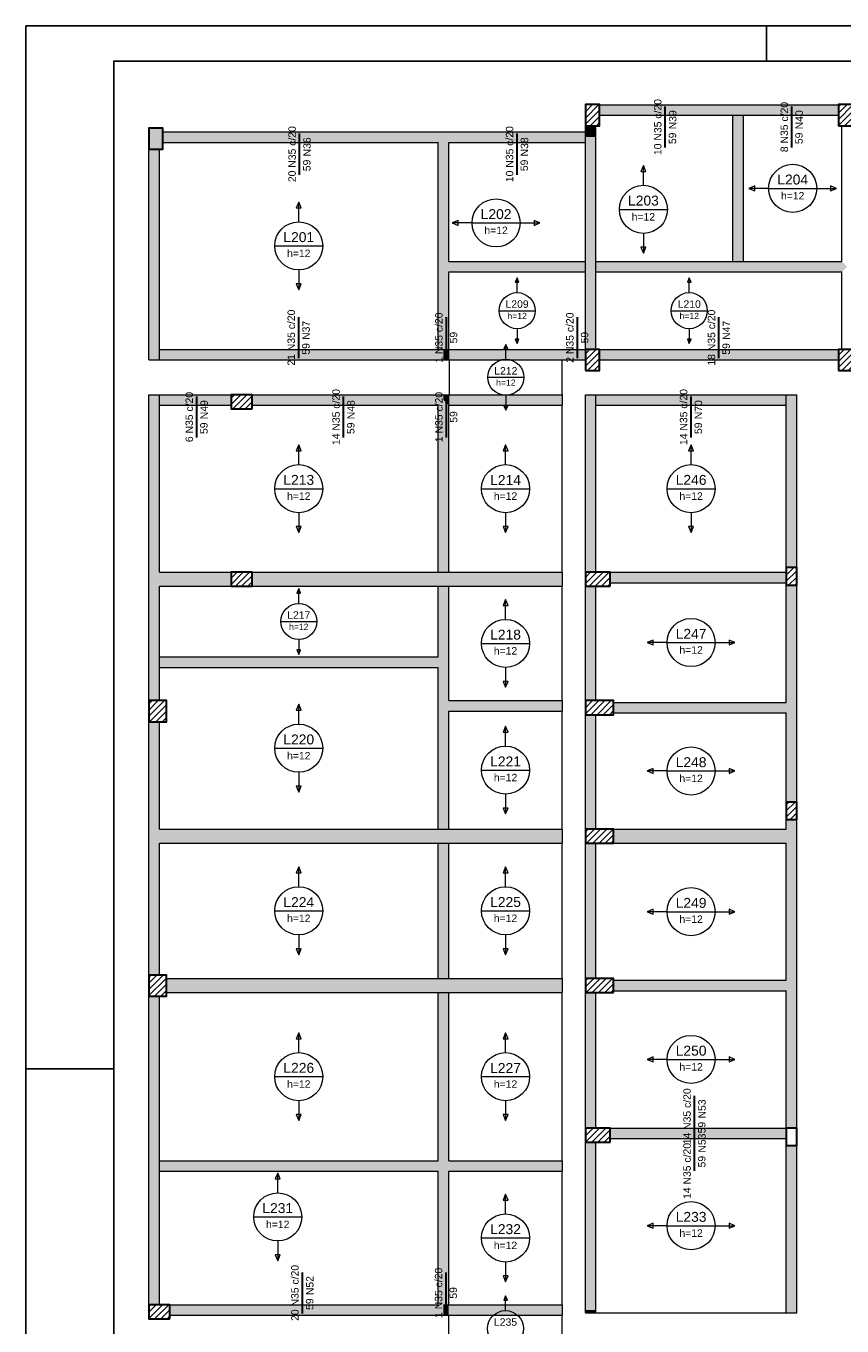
# Model space of a CAD drawing. Header units: millimetres. Extents: x 0 to 84.1, y 0 to 59.4.
# Tile 5 of 8: x 0 to 23.3, y 22.4 to 59.4. Entities that reach past the tile are written whole.
import ezdxf

# ---------------------------------------------------------------- set-up
doc = ezdxf.new("R2010")
doc.units = ezdxf.units.MM
doc.header["$MEASUREMENT"] = 0
doc.linetypes.add('NULL', pattern=[0])
for name, color, linetype, lineweight in [('Descrição da armadura', 7, 'Continuous', 0), ('DT-Armadura negativa', 4, 'Continuous', 30), ('DT-Hachura pilar em laje', 252, 'Continuous', 5), ('DT-Hachura viga em laje', 254, 'Continuous', 5), ('DT-Textos', 7, 'Continuous', 5), ('FO-Pilares', 4, 'Continuous', 30), ('FO-Vigas', 1, 'Continuous', 20), ('Textos armaduras', 7, 'Continuous', 0)]:
    doc.layers.add(name, color=color, linetype=linetype, lineweight=lineweight)
doc.layers.add('SEDUC_MARF', color=1, linetype='Continuous')
doc.layers.add('SEDUC_MARGG', color=7, linetype='Continuous')
doc.styles.add('Arial', font='txt')

msp = doc.modelspace()

# ---------------------------------------------------------------- hatches: boundary and pattern name
at = {"layer": 'DT-Hachura pilar em laje', "linetype": 'Continuous'}
h = msp.add_hatch(dxfattribs=at)
h.set_pattern_fill('ANSI31', color=252, style=0)
h.paths.add_polyline_path([(15.943, 56.56), (16.143, 56.56), (16.343, 56.56), (16.343, 56.86), (16.343, 57.16), (16.143, 57.16), (15.943, 57.16), (15.943, 56.86)])
h = msp.add_hatch(dxfattribs=at)
h.set_pattern_fill('ANSI31', color=252, style=0)
h.paths.add_polyline_path([(23.153, 56.56), (23.353, 56.56), (23.553, 56.56), (23.553, 56.86), (23.553, 57.16), (23.353, 57.16), (23.153, 57.16), (23.153, 56.86)])
msp.add_hatch(color=252, dxfattribs=at).paths.add_polyline_path([(3.5, 55.891), (3.7, 55.891), (3.9, 55.891), (3.9, 56.191), (3.9, 56.491), (3.7, 56.491), (3.5, 56.491), (3.5, 56.191)])
h = msp.add_hatch(dxfattribs=at)
h.set_pattern_fill('ANSI31', color=252, style=0)
h.paths.add_polyline_path([(15.943, 49.588), (16.143, 49.588), (16.343, 49.588), (16.343, 49.888), (16.343, 50.188), (16.143, 50.188), (15.943, 50.188), (15.943, 49.888)])
h = msp.add_hatch(dxfattribs=at)
h.set_pattern_fill('ANSI31', color=252, style=0)
h.paths.add_polyline_path([(23.153, 49.588), (23.353, 49.588), (23.553, 49.588), (23.553, 49.888), (23.553, 50.188), (23.353, 50.188), (23.153, 50.188), (23.153, 49.888)])
h = msp.add_hatch(dxfattribs=at)
h.set_pattern_fill('ANSI31', color=252, style=0)
h.paths.add_polyline_path([(6.444, 48.499), (6.444, 48.699), (6.444, 48.899), (6.144, 48.899), (5.844, 48.899), (5.844, 48.699), (5.844, 48.499), (6.144, 48.499)])
h = msp.add_hatch(dxfattribs=at)
h.set_pattern_fill('ANSI31', color=252, style=0)
h.paths.add_polyline_path([(6.444, 43.445), (6.444, 43.645), (6.444, 43.845), (6.144, 43.845), (5.844, 43.845), (5.844, 43.645), (5.844, 43.445), (6.144, 43.445)])
h = msp.add_hatch(dxfattribs=at)
h.set_pattern_fill('ANSI31', color=252, style=0)
h.paths.add_polyline_path([(16.643, 43.445), (16.643, 43.645), (16.643, 43.845), (16.293, 43.845), (15.943, 43.845), (15.943, 43.645), (15.943, 43.445), (16.293, 43.445)])
h = msp.add_hatch(dxfattribs=at)
h.set_pattern_fill('ANSI31', color=252, style=0)
h.paths.add_polyline_path([(21.663, 43.475), (21.813, 43.475), (21.963, 43.475), (21.963, 43.725), (21.963, 43.975), (21.813, 43.975), (21.663, 43.975), (21.663, 43.725)])
h = msp.add_hatch(dxfattribs=at)
h.set_pattern_fill('ANSI31', color=252, style=0)
h.paths.add_polyline_path([(3.5, 39.585), (3.75, 39.585), (4, 39.585), (4, 39.885), (4, 40.185), (3.75, 40.185), (3.5, 40.185), (3.5, 39.885)])
h = msp.add_hatch(dxfattribs=at)
h.set_pattern_fill('ANSI31', color=252, style=0)
h.paths.add_polyline_path([(15.943, 40.185), (15.943, 39.985), (15.943, 39.785), (16.343, 39.785), (16.743, 39.785), (16.743, 39.985), (16.743, 40.185), (16.343, 40.185)])
h = msp.add_hatch(dxfattribs=at)
h.set_pattern_fill('ANSI31', color=252, style=0)
h.paths.add_polyline_path([(21.663, 36.798), (21.813, 36.798), (21.963, 36.798), (21.963, 37.048), (21.963, 37.298), (21.813, 37.298), (21.663, 37.298), (21.663, 37.048)])
h = msp.add_hatch(dxfattribs=at)
h.set_pattern_fill('ANSI31', color=252, style=0)
h.paths.add_polyline_path([(16.743, 36.128), (16.743, 36.328), (16.743, 36.528), (16.343, 36.528), (15.943, 36.528), (15.943, 36.328), (15.943, 36.128), (16.343, 36.128)])
h = msp.add_hatch(dxfattribs=at)
h.set_pattern_fill('ANSI31', color=252, style=0)
h.paths.add_polyline_path([(3.5, 31.77), (3.75, 31.77), (4, 31.77), (4, 32.07), (4, 32.37), (3.75, 32.37), (3.5, 32.37), (3.5, 32.07)])
h = msp.add_hatch(dxfattribs=at)
h.set_pattern_fill('ANSI31', color=252, style=0)
h.paths.add_polyline_path([(16.743, 31.87), (16.743, 32.07), (16.743, 32.27), (16.343, 32.27), (15.943, 32.27), (15.943, 32.07), (15.943, 31.87), (16.343, 31.87)])
h = msp.add_hatch(dxfattribs=at)
h.set_pattern_fill('ANSI31', color=252, style=0)
h.paths.add_polyline_path([(16.643, 27.611), (16.643, 27.811), (16.643, 28.011), (16.293, 28.011), (15.943, 28.011), (15.943, 27.811), (15.943, 27.611), (16.293, 27.611)])
h = msp.add_hatch(dxfattribs=at)
h.set_pattern_fill('ANSI31', color=252, style=0)
h.paths.add_polyline_path([(4.1, 22.581), (4.1, 22.781), (4.1, 22.981), (3.8, 22.981), (3.5, 22.981), (3.5, 22.781), (3.5, 22.581), (3.8, 22.581)])
at = {"layer": 'DT-Hachura viga em laje', "linetype": 'Continuous'}
for points in [[(20.294, 57.157), (20.294, 57.157), (16.344, 57.157), (16.344, 56.857), (20.294, 56.857), (20.294, 57.157)], [(23.154, 57.157), (23.154, 57.157), (20.294, 57.157), (20.294, 56.857), (23.154, 56.857), (23.154, 57.157)], [(20.444, 52.695), (20.444, 52.695), (20.444, 56.857), (20.294, 57.007), (20.144, 56.857), (20.144, 52.695), (20.294, 52.545), (20.444, 52.695)], [(11.897, 56.235), (11.897, 56.235), (11.897, 56.385), (3.9, 56.385), (3.9, 56.085), (11.747, 56.085), (11.897, 56.235)], [(16.094, 56.235), (16.094, 56.235), (15.944, 56.385), (11.897, 56.385), (11.897, 56.235), (12.047, 56.085), (15.944, 56.085), (16.094, 56.235)], [(16.243, 56.56), (16.243, 56.56), (15.944, 56.56), (15.944, 56.235), (16.243, 56.235), (16.243, 56.56)], [(12.047, 52.695), (12.047, 52.695), (12.047, 56.085), (11.897, 56.235), (11.747, 56.085), (11.747, 52.545), (11.897, 52.545), (12.047, 52.695)], [(16.244, 56.235), (16.244, 56.235), (15.944, 56.235), (15.944, 52.545), (16.244, 52.545), (16.244, 56.235)], [(3.8, 55.891), (3.8, 55.891), (3.5, 55.891), (3.5, 49.888), (3.8, 49.888), (3.8, 55.891)], [(16.094, 52.545), (16.094, 52.545), (15.944, 52.695), (12.047, 52.695), (11.897, 52.545), (12.047, 52.395), (15.944, 52.395), (16.094, 52.545)], [(20.294, 52.695), (20.294, 52.695), (16.244, 52.695), (16.094, 52.545), (16.244, 52.395), (20.294, 52.395), (20.294, 52.695)], [(23.404, 52.545), (23.404, 52.545), (23.254, 52.695), (20.294, 52.695), (20.294, 52.395), (23.254, 52.395), (23.404, 52.545)], [(12.047, 50.188), (12.047, 50.188), (12.047, 52.395), (11.897, 52.545), (11.747, 52.545), (11.747, 50.188), (11.897, 50.038), (12.047, 50.188)], [(16.244, 52.545), (16.244, 52.545), (15.944, 52.545), (15.944, 50.188), (16.244, 50.188), (16.244, 52.545)], [(11.897, 50.188), (11.897, 50.188), (3.8, 50.188), (3.65, 50.038), (3.8, 49.888), (11.897, 49.888), (11.897, 50.188)], [(12.065, 50.188), (12.065, 50.188), (11.897, 50.188), (11.897, 49.888), (12.065, 49.888), (12.065, 50.188)], [(15.284, 50.188), (15.284, 50.188), (12.065, 50.188), (12.065, 49.888), (15.284, 49.888), (15.284, 50.188)], [(15.944, 50.188), (15.944, 50.188), (15.284, 50.188), (15.284, 49.888), (15.944, 49.888), (15.944, 50.188)], [(23.154, 50.188), (23.154, 50.188), (16.344, 50.188), (16.344, 49.888), (23.154, 49.888), (23.154, 50.188)], [(3.8, 43.845), (3.8, 43.845), (3.8, 48.899), (3.5, 48.899), (3.5, 43.645), (3.65, 43.645), (3.8, 43.845)], [(5.844, 48.899), (5.844, 48.899), (3.8, 48.899), (3.65, 48.749), (3.8, 48.599), (5.844, 48.599), (5.844, 48.899)], [(11.897, 48.749), (11.897, 48.749), (11.897, 48.899), (6.444, 48.899), (6.444, 48.599), (11.747, 48.599), (11.897, 48.749)], [(12.065, 48.899), (12.065, 48.899), (11.897, 48.899), (11.897, 48.749), (12.047, 48.599), (12.065, 48.599), (12.065, 48.899)], [(15.284, 48.899), (15.284, 48.899), (12.065, 48.899), (12.065, 48.599), (15.284, 48.599), (15.284, 48.899)], [(16.243, 48.899), (16.243, 48.899), (15.944, 48.899), (15.944, 43.845), (16.243, 43.845), (16.243, 48.899)], [(21.814, 48.749), (21.814, 48.749), (21.664, 48.899), (16.243, 48.899), (16.094, 48.749), (16.243, 48.599), (21.664, 48.599), (21.814, 48.749)], [(21.964, 48.899), (21.964, 48.899), (21.664, 48.899), (21.664, 43.975), (21.964, 43.975), (21.964, 48.899)], [(12.047, 43.845), (12.047, 43.845), (12.047, 48.599), (11.897, 48.749), (11.747, 48.599), (11.747, 43.845), (11.897, 43.645), (12.047, 43.845)], [(5.844, 43.845), (5.844, 43.845), (3.8, 43.845), (3.65, 43.645), (3.8, 43.445), (5.844, 43.445), (5.844, 43.845)], [(11.897, 43.845), (11.897, 43.845), (6.444, 43.845), (6.444, 43.445), (11.897, 43.445), (11.897, 43.845)], [(15.284, 43.845), (15.284, 43.845), (11.897, 43.845), (11.897, 43.445), (15.284, 43.445), (15.284, 43.845)], [(21.664, 43.845), (21.664, 43.845), (16.644, 43.845), (16.644, 43.545), (21.664, 43.545), (21.664, 43.845)], [(3.8, 43.445), (3.8, 43.445), (3.65, 43.645), (3.5, 43.645), (3.5, 41.281), (3.8, 41.281), (3.8, 43.445)], [(12.047, 43.445), (12.047, 43.445), (11.897, 43.645), (11.747, 43.445), (11.747, 41.431), (11.897, 41.281), (12.047, 41.281), (12.047, 43.445)], [(16.244, 43.445), (16.244, 43.445), (15.944, 43.445), (15.944, 40.185), (16.244, 40.185), (16.244, 43.445)], [(21.964, 43.475), (21.964, 43.475), (21.664, 43.475), (21.664, 40.135), (21.814, 39.985), (21.964, 39.985), (21.964, 43.475)], [(3.8, 41.281), (3.8, 41.281), (3.5, 41.281), (3.5, 40.185), (3.8, 40.185), (3.8, 41.281)], [(11.897, 41.281), (11.897, 41.281), (11.747, 41.431), (3.8, 41.431), (3.65, 41.281), (3.8, 41.131), (11.747, 41.131), (11.897, 41.281)], [(12.047, 40.185), (12.047, 40.185), (12.047, 41.281), (11.897, 41.281), (11.747, 41.131), (11.747, 40.035), (11.897, 40.035), (12.047, 40.185)], [(12.047, 36.528), (12.047, 36.528), (12.047, 39.885), (11.897, 40.035), (11.747, 40.035), (11.747, 36.528), (11.897, 36.328), (12.047, 36.528)], [(15.284, 40.185), (15.284, 40.185), (12.047, 40.185), (11.897, 40.035), (12.047, 39.885), (15.284, 39.885), (15.284, 40.185)], [(21.814, 39.985), (21.814, 39.985), (21.664, 40.135), (16.744, 40.135), (16.744, 39.835), (21.664, 39.835), (21.814, 39.985)], [(16.244, 39.785), (16.244, 39.785), (15.944, 39.785), (15.944, 36.528), (16.244, 36.528), (16.244, 39.785)], [(21.964, 39.985), (21.964, 39.985), (21.814, 39.985), (21.664, 39.835), (21.664, 37.298), (21.964, 37.298), (21.964, 39.985)], [(3.8, 36.528), (3.8, 36.528), (3.8, 39.585), (3.5, 39.585), (3.5, 36.328), (3.65, 36.328), (3.8, 36.528)], [(21.964, 36.798), (21.964, 36.798), (21.664, 36.798), (21.664, 36.528), (21.814, 36.328), (21.964, 36.328), (21.964, 36.798)], [(3.8, 36.128), (3.8, 36.128), (3.65, 36.328), (3.5, 36.328), (3.5, 32.37), (3.8, 32.37), (3.8, 36.128)], [(11.897, 36.528), (11.897, 36.528), (3.8, 36.528), (3.65, 36.328), (3.8, 36.128), (11.897, 36.128), (11.897, 36.528)], [(12.047, 32.27), (12.047, 32.27), (12.047, 36.128), (11.897, 36.328), (11.747, 36.128), (11.747, 32.27), (11.897, 32.07), (12.047, 32.27)], [(15.284, 36.528), (15.284, 36.528), (11.897, 36.528), (11.897, 36.128), (15.284, 36.128), (15.284, 36.528)], [(21.814, 36.328), (21.814, 36.328), (21.664, 36.528), (16.744, 36.528), (16.744, 36.128), (21.664, 36.128), (21.814, 36.328)], [(21.964, 36.328), (21.964, 36.328), (21.814, 36.328), (21.664, 36.128), (21.664, 32.22), (21.814, 32.07), (21.964, 32.07), (21.964, 36.328)], [(16.244, 36.128), (16.244, 36.128), (15.944, 36.128), (15.944, 32.27), (16.244, 32.27), (16.244, 36.128)], [(11.897, 32.27), (11.897, 32.27), (4, 32.27), (4, 31.87), (11.897, 31.87), (11.897, 32.27)], [(15.284, 32.27), (15.284, 32.27), (11.897, 32.27), (11.897, 31.87), (15.284, 31.87), (15.284, 32.27)], [(21.814, 32.07), (21.814, 32.07), (21.664, 32.22), (16.744, 32.22), (16.744, 31.92), (21.664, 31.92), (21.814, 32.07)], [(12.047, 27.082), (12.047, 27.082), (12.047, 31.87), (11.897, 32.07), (11.747, 31.87), (11.747, 27.081), (11.897, 26.931), (12.047, 27.082)], [(16.244, 31.87), (16.244, 31.87), (15.944, 31.87), (15.944, 28.011), (16.244, 28.011), (16.244, 31.87)], [(21.963, 32.07), (21.963, 32.07), (21.814, 32.07), (21.664, 31.92), (21.664, 28.011), (21.963, 28.011), (21.963, 32.07)], [(3.8, 31.77), (3.8, 31.77), (3.5, 31.77), (3.5, 26.931), (3.8, 26.931), (3.8, 31.77)], [(21.664, 28.011), (21.664, 28.011), (16.644, 28.011), (16.644, 27.711), (21.664, 27.711), (21.664, 28.011)], [(21.664, 28.011), (21.664, 28.011), (16.644, 28.011), (16.644, 27.711), (21.664, 27.711), (21.664, 28.011)], [(16.244, 27.611), (16.244, 27.611), (15.944, 27.611), (15.944, 26.931), (16.244, 26.931), (16.244, 27.611)], [(21.964, 27.511), (21.964, 27.511), (21.664, 27.511), (21.664, 22.751), (21.964, 22.751), (21.964, 27.511)], [(11.897, 26.931), (11.897, 26.931), (11.747, 27.081), (3.8, 27.081), (3.65, 26.931), (3.8, 26.782), (11.747, 26.782), (11.897, 26.931)], [(15.284, 27.082), (15.284, 27.082), (12.047, 27.082), (11.897, 26.931), (12.047, 26.781), (15.284, 26.781), (15.284, 27.082)], [(3.8, 26.931), (3.8, 26.931), (3.5, 26.931), (3.5, 22.981), (3.8, 22.981), (3.8, 26.931)], [(12.047, 22.981), (12.047, 22.981), (12.047, 26.781), (11.897, 26.931), (11.747, 26.782), (11.747, 22.981), (11.897, 22.831), (12.047, 22.981)], [(16.244, 26.931), (16.244, 26.931), (15.944, 26.931), (15.944, 22.831), (16.244, 22.831), (16.244, 26.931)], [(11.897, 22.831), (11.897, 22.831), (11.747, 22.981), (4.1, 22.981), (4.1, 22.681), (11.897, 22.681), (11.897, 22.831)], [(12.047, 22.981), (12.047, 22.981), (11.897, 22.981), (11.897, 22.681), (12.047, 22.681), (12.047, 22.981)], [(15.284, 22.981), (15.284, 22.981), (12.047, 22.981), (12.047, 22.681), (15.284, 22.681), (15.284, 22.981)], [(16.244, 22.831), (16.244, 22.831), (15.944, 22.831), (15.944, 22.751), (16.244, 22.751), (16.244, 22.831)]]:
    msp.add_hatch(color=254, dxfattribs=at).paths.add_polyline_path(points)

# ---------------------------------------------------------------- linework, layer by layer
at = {"layer": 'DT-Armadura negativa'}
for points in [[(18.218, 55.936), (18.218, 57.107)], [(21.823, 55.936), (21.823, 57.107)], [(7.798, 55.165), (7.798, 56.335)], [(13.995, 55.165), (13.995, 56.335)], [(7.773, 49.938), (7.773, 51.109)], [(11.981, 49.938), (11.981, 51.109)], [(15.713, 49.938), (15.713, 51.109)], [(19.748, 49.938), (19.748, 51.109)], [(4.867, 47.678), (4.867, 48.849)], [(9.05, 47.678), (9.05, 48.849)], [(11.981, 47.678), (11.981, 48.849)], [(18.953, 47.678), (18.953, 48.849)], [(19.053, 27.761), (19.053, 28.932)], [(19.053, 26.79), (19.053, 27.961)], [(7.878, 22.731), (7.878, 23.902)], [(11.972, 22.731), (11.972, 23.902)]]:
    msp.add_lwpolyline(points, dxfattribs=at)
at = {"layer": 'DT-Textos'}
for p, q in [((17.594, 55.427), (17.524, 55.258)), ((17.524, 55.258), (17.665, 55.258)), ((17.665, 55.258), (17.594, 55.427)), ((20.768, 54.847), (20.598, 54.776)), ((20.768, 54.706), (20.768, 54.847)), ((23.099, 54.776), (22.929, 54.847)), ((22.929, 54.847), (22.929, 54.706)), ((20.598, 54.776), (20.768, 54.706)), ((21.163, 54.776), (22.534, 54.776)), ((22.929, 54.706), (23.099, 54.776)), ((7.773, 54.387), (7.703, 54.218)), ((7.703, 54.218), (7.844, 54.218)), ((7.844, 54.218), (7.773, 54.387)), ((16.909, 54.177), (18.28, 54.177)), ((12.315, 53.862), (12.146, 53.791)), ((12.146, 53.791), (12.315, 53.721)), ((12.315, 53.721), (12.315, 53.862)), ((12.711, 53.791), (14.081, 53.791)), ((14.646, 53.791), (14.477, 53.862)), ((14.477, 53.862), (14.477, 53.721)), ((14.477, 53.721), (14.646, 53.791)), ((7.088, 53.137), (8.459, 53.137)), ((17.665, 53.097), (17.524, 53.097)), ((17.524, 53.097), (17.594, 52.927)), ((17.594, 52.927), (17.665, 53.097)), ((13.995, 52.229), (13.942, 52.102)), ((14.048, 52.102), (13.995, 52.229)), ((18.901, 52.229), (18.848, 52.102)), ((18.954, 52.102), (18.901, 52.229)), ((7.844, 52.056), (7.703, 52.056)), ((7.703, 52.056), (7.773, 51.887)), ((7.773, 51.887), (7.844, 52.056)), ((13.942, 52.102), (14.048, 52.102)), ((18.848, 52.102), (18.954, 52.102)), ((13.481, 51.292), (14.509, 51.292)), ((18.387, 51.292), (19.415, 51.292)), ((14.048, 50.481), (13.942, 50.481)), ((13.942, 50.481), (13.995, 50.354)), ((13.995, 50.354), (14.048, 50.481)), ((18.954, 50.481), (18.848, 50.481)), ((18.848, 50.481), (18.901, 50.354)), ((18.901, 50.354), (18.954, 50.481)), ((13.674, 50.331), (13.621, 50.204)), ((13.621, 50.204), (13.727, 50.204)), ((13.727, 50.204), (13.674, 50.331)), ((13.16, 49.394), (14.188, 49.394)), ((13.727, 48.583), (13.621, 48.583)), ((13.621, 48.583), (13.674, 48.456)), ((13.674, 48.456), (13.727, 48.583)), ((7.773, 47.472), (7.703, 47.303)), ((7.844, 47.303), (7.773, 47.472)), ((13.665, 47.472), (13.595, 47.303)), ((13.736, 47.303), (13.665, 47.472)), ((18.953, 47.472), (18.883, 47.303)), ((19.024, 47.303), (18.953, 47.472)), ((7.703, 47.303), (7.844, 47.303)), ((13.595, 47.303), (13.736, 47.303)), ((18.883, 47.303), (19.024, 47.303)), ((7.088, 46.222), (8.459, 46.222)), ((12.98, 46.222), (14.351, 46.222)), ((18.268, 46.222), (19.639, 46.222)), ((7.844, 45.141), (7.703, 45.141)), ((7.703, 45.141), (7.773, 44.972)), ((7.773, 44.972), (7.844, 45.141)), ((13.736, 45.141), (13.595, 45.141)), ((13.595, 45.141), (13.665, 44.972)), ((13.665, 44.972), (13.736, 45.141)), ((19.024, 45.141), (18.883, 45.141)), ((18.883, 45.141), (18.953, 44.972)), ((18.953, 44.972), (19.024, 45.141)), ((7.773, 43.376), (7.72, 43.249)), ((7.826, 43.249), (7.773, 43.376)), ((7.72, 43.249), (7.826, 43.249)), ((13.665, 43.066), (13.595, 42.896)), ((13.736, 42.896), (13.665, 43.066)), ((13.595, 42.896), (13.736, 42.896)), ((7.259, 42.438), (8.287, 42.438)), ((17.873, 41.911), (17.703, 41.84)), ((17.703, 41.84), (17.873, 41.77)), ((17.873, 41.77), (17.873, 41.911)), ((18.268, 41.84), (19.639, 41.84)), ((20.204, 41.84), (20.034, 41.911)), ((20.034, 41.911), (20.034, 41.77)), ((20.034, 41.77), (20.204, 41.84)), ((7.826, 41.628), (7.72, 41.628)), ((7.72, 41.628), (7.773, 41.5)), ((7.773, 41.5), (7.826, 41.628)), ((12.98, 41.815), (14.351, 41.815)), ((13.736, 40.735), (13.595, 40.735)), ((13.595, 40.735), (13.665, 40.565)), ((13.665, 40.565), (13.736, 40.735)), ((7.773, 40.08), (7.703, 39.91)), ((7.844, 39.91), (7.773, 40.08)), ((7.703, 39.91), (7.844, 39.91)), ((13.665, 39.457), (13.595, 39.287)), ((13.595, 39.287), (13.736, 39.287)), ((13.736, 39.287), (13.665, 39.457)), ((7.088, 38.83), (8.459, 38.83)), ((12.98, 38.207), (14.351, 38.207)), ((17.873, 38.252), (17.703, 38.182)), ((17.703, 38.182), (17.873, 38.111)), ((17.873, 38.111), (17.873, 38.252)), ((18.268, 38.182), (19.639, 38.182)), ((20.204, 38.182), (20.034, 38.252)), ((20.034, 38.252), (20.034, 38.111)), ((20.034, 38.111), (20.204, 38.182)), ((7.844, 37.749), (7.703, 37.749)), ((7.703, 37.749), (7.773, 37.58)), ((7.773, 37.58), (7.844, 37.749)), ((13.736, 37.126), (13.595, 37.126)), ((13.595, 37.126), (13.665, 36.957)), ((13.665, 36.957), (13.736, 37.126)), ((7.773, 35.449), (7.703, 35.28)), ((7.703, 35.28), (7.844, 35.28)), ((7.844, 35.28), (7.773, 35.449)), ((13.665, 35.449), (13.595, 35.28)), ((13.595, 35.28), (13.736, 35.28)), ((13.736, 35.28), (13.665, 35.449)), ((7.088, 34.199), (8.459, 34.199)), ((12.98, 34.199), (14.351, 34.199)), ((17.873, 34.245), (17.703, 34.174)), ((17.703, 34.174), (17.873, 34.103)), ((17.873, 34.103), (17.873, 34.245)), ((18.268, 34.174), (19.639, 34.174)), ((20.204, 34.174), (20.034, 34.245)), ((20.034, 34.245), (20.034, 34.103)), ((20.034, 34.103), (20.204, 34.174)), ((7.844, 33.118), (7.703, 33.118)), ((7.703, 33.118), (7.773, 32.949)), ((7.773, 32.949), (7.844, 33.118)), ((13.736, 33.118), (13.595, 33.118)), ((13.595, 33.118), (13.665, 32.949)), ((13.665, 32.949), (13.736, 33.118)), ((7.773, 30.726), (7.703, 30.556)), ((7.703, 30.556), (7.844, 30.556)), ((7.844, 30.556), (7.773, 30.726)), ((13.665, 30.726), (13.595, 30.556)), ((13.595, 30.556), (13.736, 30.556)), ((13.736, 30.556), (13.665, 30.726)), ((17.873, 30.036), (17.703, 29.966)), ((17.873, 29.895), (17.873, 30.036)), ((20.204, 29.966), (20.034, 30.036)), ((20.034, 30.036), (20.034, 29.895)), ((17.703, 29.966), (17.873, 29.895)), ((18.268, 29.966), (19.639, 29.966)), ((20.034, 29.895), (20.204, 29.966)), ((7.088, 29.476), (8.459, 29.476)), ((12.98, 29.476), (14.351, 29.476)), ((7.844, 28.395), (7.703, 28.395)), ((7.703, 28.395), (7.773, 28.225)), ((7.773, 28.225), (7.844, 28.395)), ((13.736, 28.395), (13.595, 28.395)), ((13.595, 28.395), (13.665, 28.225)), ((13.665, 28.225), (13.736, 28.395)), ((7.174, 26.731), (7.104, 26.561)), ((7.245, 26.561), (7.174, 26.731)), ((7.104, 26.561), (7.245, 26.561)), ((13.665, 26.132), (13.595, 25.962)), ((13.595, 25.962), (13.736, 25.962)), ((13.736, 25.962), (13.665, 26.132)), ((6.489, 25.48), (7.86, 25.48)), ((17.873, 25.302), (17.703, 25.231)), ((17.703, 25.231), (17.873, 25.161)), ((17.873, 25.161), (17.873, 25.302)), ((18.268, 25.231), (19.639, 25.231)), ((20.204, 25.231), (20.034, 25.302)), ((20.034, 25.302), (20.034, 25.161)), ((20.034, 25.161), (20.204, 25.231)), ((12.98, 24.881), (14.351, 24.881)), ((7.245, 24.4), (7.104, 24.4)), ((7.104, 24.4), (7.174, 24.23)), ((7.174, 24.23), (7.245, 24.4)), ((13.736, 23.801), (13.595, 23.801)), ((13.595, 23.801), (13.665, 23.631)), ((13.665, 23.631), (13.736, 23.801)), ((13.665, 23.236), (13.612, 23.109)), ((13.612, 23.109), (13.718, 23.109)), ((13.718, 23.109), (13.665, 23.236))]:
    msp.add_line(p, q, dxfattribs=at)
for points in [[(17.594, 54.863), (17.594, 55.427)], [(21.163, 54.776), (20.598, 54.776)], [(22.534, 54.776), (23.099, 54.776)], [(7.773, 53.822), (7.773, 54.387)], [(12.711, 53.791), (12.146, 53.791)], [(14.081, 53.791), (14.646, 53.791)], [(17.594, 53.492), (17.594, 52.927)], [(7.773, 52.452), (7.773, 51.887)], [(13.995, 51.806), (13.995, 52.229)], [(18.901, 51.806), (18.901, 52.229)], [(13.995, 50.778), (13.995, 50.354)], [(18.901, 50.778), (18.901, 50.354)], [(13.674, 49.908), (13.674, 50.331)], [(13.674, 48.879), (13.674, 48.456)], [(7.773, 46.908), (7.773, 47.472)], [(13.665, 46.908), (13.665, 47.472)], [(18.953, 46.908), (18.953, 47.472)], [(7.773, 45.537), (7.773, 44.972)], [(13.665, 45.537), (13.665, 44.972)], [(18.953, 45.537), (18.953, 44.972)], [(7.773, 42.952), (7.773, 43.376)], [(13.665, 42.501), (13.665, 43.066)], [(7.773, 41.924), (7.773, 41.5)], [(18.268, 41.84), (17.703, 41.84)], [(19.639, 41.84), (20.204, 41.84)], [(13.665, 41.13), (13.665, 40.565)], [(7.773, 39.515), (7.773, 40.08)], [(13.665, 38.892), (13.665, 39.457)], [(7.773, 38.144), (7.773, 37.58)], [(18.268, 38.182), (17.703, 38.182)], [(19.639, 38.182), (20.204, 38.182)], [(13.665, 37.521), (13.665, 36.957)], [(7.773, 34.884), (7.773, 35.449)], [(13.665, 34.884), (13.665, 35.449)], [(18.268, 34.174), (17.703, 34.174)], [(19.639, 34.174), (20.204, 34.174)], [(7.773, 33.514), (7.773, 32.949)], [(13.665, 33.514), (13.665, 32.949)], [(7.773, 30.161), (7.773, 30.726)], [(13.665, 30.161), (13.665, 30.726)], [(18.268, 29.966), (17.703, 29.966)], [(19.639, 29.966), (20.204, 29.966)], [(7.773, 28.79), (7.773, 28.225)], [(13.665, 28.79), (13.665, 28.225)], [(7.174, 26.166), (7.174, 26.731)], [(13.665, 25.567), (13.665, 26.132)], [(18.268, 25.231), (17.703, 25.231)], [(19.639, 25.231), (20.204, 25.231)], [(7.174, 24.795), (7.174, 24.23)], [(13.665, 24.196), (13.665, 23.631)], [(13.665, 22.812), (13.665, 23.236)]]:
    msp.add_lwpolyline(points, dxfattribs=at)
for centre, radius in [((21.848, 54.776), 0.685), ((17.594, 54.177), 0.685), ((13.396, 53.791), 0.685), ((7.773, 53.137), 0.685), ((13.995, 51.292), 0.514), ((18.901, 51.292), 0.514), ((13.674, 49.394), 0.514), ((7.773, 46.222), 0.685), ((13.665, 46.222), 0.685), ((18.953, 46.222), 0.685), ((7.773, 42.438), 0.514), ((13.665, 41.815), 0.685), ((18.953, 41.84), 0.685), ((7.773, 38.83), 0.685), ((13.665, 38.207), 0.685), ((18.953, 38.182), 0.685), ((7.773, 34.199), 0.685), ((13.665, 34.199), 0.685), ((18.953, 34.174), 0.685), ((18.953, 29.966), 0.685), ((7.773, 29.476), 0.685), ((13.665, 29.476), 0.685), ((7.174, 25.48), 0.685), ((13.665, 24.881), 0.685), ((18.953, 25.231), 0.685), ((13.665, 22.298), 0.514)]:
    msp.add_circle(centre, radius, dxfattribs=at)
at = {"layer": 'FO-Pilares'}
for points in [[(15.943, 56.56), (16.143, 56.56), (16.343, 56.56), (16.343, 56.86), (16.343, 57.16), (16.143, 57.16), (15.943, 57.16), (15.943, 56.86), (15.943, 56.56)], [(23.153, 56.56), (23.353, 56.56), (23.553, 56.56), (23.553, 56.86), (23.553, 57.16), (23.353, 57.16), (23.153, 57.16), (23.153, 56.86), (23.153, 56.56)], [(3.5, 55.891), (3.7, 55.891), (3.9, 55.891), (3.9, 56.191), (3.9, 56.491), (3.7, 56.491), (3.5, 56.491), (3.5, 56.191), (3.5, 55.891)], [(15.943, 49.588), (16.143, 49.588), (16.343, 49.588), (16.343, 49.888), (16.343, 50.188), (16.143, 50.188), (15.943, 50.188), (15.943, 49.888), (15.943, 49.588)], [(23.153, 49.588), (23.353, 49.588), (23.553, 49.588), (23.553, 49.888), (23.553, 50.188), (23.353, 50.188), (23.153, 50.188), (23.153, 49.888), (23.153, 49.588)], [(6.444, 48.499), (6.444, 48.699), (6.444, 48.899), (6.144, 48.899), (5.844, 48.899), (5.844, 48.699), (5.844, 48.499), (6.144, 48.499), (6.444, 48.499)], [(6.444, 43.445), (6.444, 43.645), (6.444, 43.845), (6.144, 43.845), (5.844, 43.845), (5.844, 43.645), (5.844, 43.445), (6.144, 43.445), (6.444, 43.445)], [(16.643, 43.445), (16.643, 43.645), (16.643, 43.845), (16.293, 43.845), (15.943, 43.845), (15.943, 43.645), (15.943, 43.445), (16.293, 43.445), (16.643, 43.445)], [(21.663, 43.475), (21.813, 43.475), (21.963, 43.475), (21.963, 43.725), (21.963, 43.975), (21.813, 43.975), (21.663, 43.975), (21.663, 43.725), (21.663, 43.475)], [(3.5, 39.585), (3.75, 39.585), (4, 39.585), (4, 39.885), (4, 40.185), (3.75, 40.185), (3.5, 40.185), (3.5, 39.885), (3.5, 39.585)], [(15.943, 40.185), (15.943, 39.985), (15.943, 39.785), (16.343, 39.785), (16.743, 39.785), (16.743, 39.985), (16.743, 40.185), (16.343, 40.185), (15.943, 40.185)], [(21.663, 36.798), (21.813, 36.798), (21.963, 36.798), (21.963, 37.048), (21.963, 37.298), (21.813, 37.298), (21.663, 37.298), (21.663, 37.048), (21.663, 36.798)], [(16.743, 36.128), (16.743, 36.328), (16.743, 36.528), (16.343, 36.528), (15.943, 36.528), (15.943, 36.328), (15.943, 36.128), (16.343, 36.128), (16.743, 36.128)], [(3.5, 31.77), (3.75, 31.77), (4, 31.77), (4, 32.07), (4, 32.37), (3.75, 32.37), (3.5, 32.37), (3.5, 32.07), (3.5, 31.77)], [(16.743, 31.87), (16.743, 32.07), (16.743, 32.27), (16.343, 32.27), (15.943, 32.27), (15.943, 32.07), (15.943, 31.87), (16.343, 31.87), (16.743, 31.87)], [(16.643, 27.611), (16.643, 27.811), (16.643, 28.011), (16.293, 28.011), (15.943, 28.011), (15.943, 27.811), (15.943, 27.611), (16.293, 27.611), (16.643, 27.611)], [(21.663, 27.511), (21.813, 27.511), (21.963, 27.511), (21.963, 27.761), (21.963, 28.011), (21.813, 28.011), (21.663, 28.011), (21.663, 27.761), (21.663, 27.511)], [(4.1, 22.581), (4.1, 22.781), (4.1, 22.981), (3.8, 22.981), (3.5, 22.981), (3.5, 22.781), (3.5, 22.581), (3.8, 22.581), (4.1, 22.581)]]:
    msp.add_lwpolyline(points, close=True, dxfattribs=at)
at = {"layer": 'FO-Vigas'}
for p, q in [((16.343, 57.157), (20.293, 57.157)), ((20.293, 57.157), (23.153, 57.157)), ((16.343, 56.857), (20.293, 56.857)), ((20.143, 52.695), (20.143, 56.857)), ((20.293, 56.857), (23.153, 56.857)), ((20.443, 52.695), (20.443, 56.857)), ((3.9, 56.385), (11.897, 56.385)), ((11.897, 56.385), (15.943, 56.385)), ((15.943, 56.235), (15.943, 56.56)), ((16.243, 56.235), (16.243, 56.56)), ((23.253, 52.695), (23.253, 56.56)), ((3.9, 56.085), (11.747, 56.085)), ((11.747, 52.545), (11.747, 56.085)), ((12.047, 56.085), (15.943, 56.085)), ((12.047, 52.695), (12.047, 56.085)), ((15.943, 52.545), (15.943, 56.235)), ((16.243, 52.545), (16.243, 56.235)), ((3.5, 49.888), (3.5, 55.891)), ((3.8, 49.888), (3.8, 55.891)), ((12.047, 52.695), (15.943, 52.695)), ((16.243, 52.695), (20.293, 52.695)), ((20.293, 52.695), (23.253, 52.695)), ((11.747, 50.188), (11.747, 52.545)), ((12.047, 52.395), (15.943, 52.395)), ((12.047, 50.188), (12.047, 52.395)), ((15.943, 50.188), (15.943, 52.545)), ((16.243, 50.188), (16.243, 52.545)), ((16.243, 52.395), (20.293, 52.395)), ((20.293, 52.395), (23.253, 52.395)), ((23.253, 50.188), (23.253, 52.395)), ((3.8, 50.188), (11.897, 50.188)), ((11.897, 50.188), (12.065, 50.188)), ((12.065, 50.188), (15.283, 50.188)), ((15.283, 50.188), (15.943, 50.188)), ((16.343, 50.188), (23.153, 50.188)), ((3.5, 49.888), (3.8, 49.888)), ((3.8, 49.888), (11.897, 49.888)), ((11.897, 49.888), (12.065, 49.888)), ((12.065, 48.899), (12.065, 49.888)), ((12.065, 49.888), (15.283, 49.888)), ((15.283, 48.899), (15.283, 49.888)), ((15.283, 49.888), (15.943, 49.888)), ((16.343, 49.888), (23.153, 49.888)), ((3.5, 48.899), (3.8, 48.899)), ((3.5, 43.645), (3.5, 48.899)), ((3.8, 43.845), (3.8, 48.899)), ((3.8, 48.899), (5.844, 48.899)), ((6.444, 48.899), (11.897, 48.899)), ((11.897, 48.899), (12.065, 48.899)), ((12.065, 48.899), (15.283, 48.899)), ((15.283, 48.899), (15.283, 48.599)), ((15.943, 48.899), (16.243, 48.899)), ((15.943, 43.845), (15.943, 48.899)), ((16.243, 43.845), (16.243, 48.899)), ((16.243, 48.899), (21.663, 48.899)), ((21.663, 48.899), (21.963, 48.899)), ((21.663, 43.975), (21.663, 48.899)), ((21.963, 43.975), (21.963, 48.899)), ((3.8, 48.599), (5.844, 48.599)), ((6.444, 48.599), (11.747, 48.599)), ((11.747, 43.845), (11.747, 48.599)), ((12.047, 48.599), (12.065, 48.599)), ((12.047, 43.845), (12.047, 48.599)), ((12.065, 48.599), (15.283, 48.599)), ((15.283, 43.845), (15.283, 48.599)), ((16.243, 48.599), (21.663, 48.599)), ((3.8, 43.845), (5.844, 43.845)), ((6.444, 43.845), (11.897, 43.845)), ((11.897, 43.845), (15.283, 43.845)), ((15.283, 43.845), (15.283, 43.445)), ((16.643, 43.845), (21.663, 43.845)), ((3.5, 41.281), (3.5, 43.645)), ((3.8, 41.281), (3.8, 43.445)), ((3.8, 43.445), (5.844, 43.445)), ((6.444, 43.445), (11.897, 43.445)), ((11.747, 41.431), (11.747, 43.445)), ((11.897, 43.445), (15.283, 43.445)), ((12.047, 41.281), (12.047, 43.445)), ((15.283, 40.185), (15.283, 43.445)), ((15.943, 40.185), (15.943, 43.445)), ((16.243, 40.185), (16.243, 43.445)), ((16.643, 43.545), (21.663, 43.545)), ((21.663, 40.135), (21.663, 43.475)), ((21.963, 39.985), (21.963, 43.475)), ((3.5, 40.185), (3.5, 41.281)), ((3.8, 41.431), (11.747, 41.431)), ((3.8, 40.185), (3.8, 41.281)), ((3.8, 41.131), (11.747, 41.131)), ((11.747, 40.035), (11.747, 41.131)), ((12.047, 40.185), (12.047, 41.281)), ((11.747, 36.528), (11.747, 40.035)), ((12.047, 40.185), (15.283, 40.185)), ((15.283, 40.185), (15.283, 39.885)), ((16.743, 40.135), (21.663, 40.135)), ((12.047, 39.885), (15.283, 39.885)), ((12.047, 36.528), (12.047, 39.885)), ((15.283, 36.528), (15.283, 39.885)), ((15.943, 36.528), (15.943, 39.785)), ((16.243, 36.528), (16.243, 39.785)), ((16.743, 39.835), (21.663, 39.835)), ((21.663, 37.298), (21.663, 39.835)), ((21.963, 37.298), (21.963, 39.985)), ((3.5, 36.328), (3.5, 39.585)), ((3.8, 36.528), (3.8, 39.585)), ((21.663, 36.528), (21.663, 36.798)), ((21.963, 36.328), (21.963, 36.798)), ((3.5, 32.37), (3.5, 36.328)), ((3.8, 36.528), (11.897, 36.528)), ((11.897, 36.528), (15.283, 36.528)), ((15.283, 36.528), (15.283, 36.128)), ((16.743, 36.528), (21.663, 36.528)), ((21.963, 32.07), (21.963, 36.328)), ((3.8, 32.37), (3.8, 36.128)), ((3.8, 36.128), (11.897, 36.128)), ((11.747, 32.27), (11.747, 36.128)), ((11.897, 36.128), (15.283, 36.128)), ((12.047, 32.27), (12.047, 36.128)), ((15.283, 32.27), (15.283, 36.128)), ((15.943, 32.27), (15.943, 36.128)), ((16.243, 32.27), (16.243, 36.128)), ((16.743, 36.128), (21.663, 36.128)), ((21.663, 32.22), (21.663, 36.128)), ((4, 32.27), (11.897, 32.27)), ((11.897, 32.27), (15.283, 32.27)), ((15.283, 32.27), (15.283, 31.87)), ((16.743, 32.22), (21.663, 32.22)), ((4, 31.87), (11.897, 31.87)), ((11.747, 27.081), (11.747, 31.87)), ((11.897, 31.87), (15.283, 31.87)), ((12.047, 27.081), (12.047, 31.87)), ((15.283, 27.081), (15.283, 31.87)), ((15.943, 28.011), (15.943, 31.87)), ((16.243, 28.011), (16.243, 31.87)), ((16.743, 31.92), (21.663, 31.92)), ((21.663, 28.011), (21.663, 31.92)), ((21.963, 28.011), (21.963, 32.07)), ((3.5, 26.931), (3.5, 31.77)), ((3.8, 26.931), (3.8, 31.77)), ((16.643, 28.011), (21.663, 28.011)), ((16.643, 28.011), (21.663, 28.011)), ((15.943, 26.931), (15.943, 27.611)), ((16.243, 26.931), (16.243, 27.611)), ((16.643, 27.711), (21.663, 27.711)), ((16.643, 27.711), (21.663, 27.711)), ((21.663, 22.751), (21.663, 27.511)), ((21.963, 22.751), (21.963, 27.511)), ((3.8, 27.081), (11.747, 27.081)), ((12.047, 27.081), (15.283, 27.081)), ((15.283, 27.081), (15.283, 26.781)), ((3.5, 22.981), (3.5, 26.931)), ((3.8, 22.981), (3.8, 26.931)), ((3.8, 26.781), (11.747, 26.781)), ((11.747, 22.981), (11.747, 26.781)), ((12.047, 26.781), (15.283, 26.781)), ((12.047, 22.981), (12.047, 26.781)), ((15.283, 22.981), (15.283, 26.781)), ((15.943, 22.831), (15.943, 26.931)), ((16.243, 22.831), (16.243, 26.931)), ((4.1, 22.981), (11.747, 22.981)), ((11.897, 22.981), (12.047, 22.981)), ((12.047, 22.981), (15.283, 22.981)), ((15.283, 22.981), (15.283, 22.681)), ((4.1, 22.681), (11.897, 22.681)), ((11.897, 22.681), (12.047, 22.681)), ((12.047, 21.915), (12.047, 22.681)), ((12.047, 22.681), (15.283, 22.681)), ((15.283, 21.915), (15.283, 22.681)), ((15.943, 22.751), (15.943, 22.831)), ((15.943, 22.751), (16.243, 22.751)), ((16.243, 22.751), (16.243, 22.831)), ((16.243, 22.751), (21.663, 22.751)), ((21.663, 22.751), (21.963, 22.751))]:
    msp.add_line(p, q, dxfattribs=at)
at = {"layer": 'SEDUC_MARF'}
for p, q in [((21.1, 59.4), (21.1, 58.4)), ((0, 29.7), (2.5, 29.7))]:
    msp.add_line(p, q, dxfattribs=at)
msp.add_lwpolyline([(84.1, 59.4), (0, 59.4), (0, 0), (84.1, 0)], close=True, dxfattribs=at)
at = {"layer": 'SEDUC_MARGG'}
msp.add_lwpolyline([(2.5, 1), (83.1, 1), (83.1, 58.4), (2.5, 58.4)], close=True, dxfattribs=at)

# ---------------------------------------------------------------- texts
at = {"layer": 'Descrição da armadura', "linetype": 'NULL', "char_height": 0.2118, "rotation": 90.0002, "line_spacing_factor": 0.9, "style": 'Arial'}
for s, insert, width, attachment_point in [('10 N35 c/20', (18.112, 56.522), 3.1277, 8), ('8 N35 c/20', (21.717, 56.522), 2.80513, 8), ('N39', (18.536, 57.001), 1.06399, 9), ('N40', (22.141, 57.001), 1.06399, 9), ('20 N35 c/20', (7.692, 55.75), 3.1277, 8), ('10 N35 c/20', (13.889, 55.75), 3.1277, 8), ('N36', (8.116, 56.229), 1.06399, 9), ('N38', (14.313, 56.229), 1.06399, 9), ('21 N35 c/20', (7.667, 50.524), 3.1277, 8), ('1 N35 c/20', (11.875, 50.524), 2.80513, 8), ('2 N35 c/20', (15.607, 50.524), 2.80513, 8), ('18 N35 c/20', (19.642, 50.524), 3.1277, 8), ('N37', (8.091, 51.003), 1.06399, 9), ('N47', (20.066, 51.003), 1.06399, 9), ('6 N35 c/20', (4.761, 48.263), 2.80513, 8), ('14 N35 c/20', (8.944, 48.263), 3.1277, 8), ('1 N35 c/20', (11.875, 48.263), 2.80513, 8), ('14 N35 c/20', (18.847, 48.263), 3.1277, 8), ('N49', (5.185, 48.743), 1.06399, 9), ('N48', (9.368, 48.743), 1.06399, 9), ('N70', (19.271, 48.743), 1.06399, 9), ('14 N35 c/20', (18.947, 28.346), 3.1277, 8), ('N53', (19.371, 28.826), 1.06399, 9), ('N53', (19.371, 27.855), 1.06399, 9), ('14 N35 c/20', (18.947, 26.79), 3.1277, 8), ('20 N35 c/20', (7.772, 23.317), 3.1277, 8), ('N52', (8.196, 23.796), 1.06399, 9), ('1 N35 c/20', (11.866, 23.317), 2.80513, 8)]:
    msp.add_mtext(s, dxfattribs=dict(at, insert=insert, width=width, attachment_point=attachment_point))
at = {"layer": 'DT-Textos', "linetype": 'NULL', "attachment_point": 8, "line_spacing_factor": 0.798, "style": 'Arial'}
for s, insert, char_height, width in [('L204', (21.848, 54.882), 0.2824, 1.7352), ('L203', (17.594, 54.283), 0.2824, 1.7352), ('h=12', (21.848, 54.459), 0.2118, 1.30642), ('L202', (13.396, 53.897), 0.2824, 1.7352), ('h=12', (17.594, 53.86), 0.2118, 1.30642), ('h=12', (13.396, 53.474), 0.2118, 1.30642), ('L201', (7.773, 53.242), 0.2824, 1.7352), ('h=12', (7.773, 52.819), 0.2118, 1.30642), ('L209', (13.995, 51.371), 0.2118, 1.29027), ('L210', (18.901, 51.371), 0.2118, 1.29027), ('h=12', (13.995, 51.053), 0.1765, 1.12622), ('h=12', (18.901, 51.053), 0.1765, 1.12622), ('L212', (13.674, 49.473), 0.2118, 1.29027), ('h=12', (13.674, 49.155), 0.1765, 1.12622), ('L213', (7.773, 46.328), 0.2824, 1.7352), ('L214', (13.665, 46.328), 0.2824, 1.7352), ('L246', (18.953, 46.328), 0.2824, 1.7352), ('h=12', (7.773, 45.904), 0.2118, 1.30642), ('h=12', (13.665, 45.904), 0.2118, 1.30642), ('h=12', (18.953, 45.904), 0.2118, 1.30642), ('L217', (7.773, 42.518), 0.2118, 1.29027), ('h=12', (7.773, 42.2), 0.1765, 1.12622), ('L218', (13.665, 41.921), 0.2824, 1.7352), ('L247', (18.953, 41.946), 0.2824, 1.7352), ('h=12', (13.665, 41.498), 0.2118, 1.30642), ('h=12', (18.953, 41.523), 0.2118, 1.30642), ('L220', (7.773, 38.935), 0.2824, 1.7352), ('h=12', (7.773, 38.512), 0.2118, 1.30642), ('L221', (13.665, 38.312), 0.2824, 1.7352), ('L248', (18.953, 38.287), 0.2824, 1.7352), ('h=12', (13.665, 37.889), 0.2118, 1.30642), ('h=12', (18.953, 37.864), 0.2118, 1.30642), ('L224', (7.773, 34.305), 0.2824, 1.7352), ('L225', (13.665, 34.305), 0.2824, 1.7352), ('L249', (18.953, 34.28), 0.2824, 1.7352), ('h=12', (7.773, 33.881), 0.2118, 1.30642), ('h=12', (13.665, 33.881), 0.2118, 1.30642), ('h=12', (18.953, 33.856), 0.2118, 1.30642), ('L250', (18.953, 30.071), 0.2824, 1.7352), ('L226', (7.773, 29.581), 0.2824, 1.7352), ('L227', (13.665, 29.581), 0.2824, 1.7352), ('h=12', (18.953, 29.648), 0.2118, 1.30642), ('h=12', (7.773, 29.158), 0.2118, 1.30642), ('h=12', (13.665, 29.158), 0.2118, 1.30642), ('L231', (7.174, 25.586), 0.2824, 1.7352), ('L233', (18.953, 25.337), 0.2824, 1.7352), ('h=12', (7.174, 25.163), 0.2118, 1.30642), ('L232', (13.665, 24.987), 0.2824, 1.7352), ('h=12', (18.953, 24.913), 0.2118, 1.30642), ('h=12', (13.665, 24.564), 0.2118, 1.30642), ('L235', (13.665, 22.378), 0.2118, 1.29027)]:
    msp.add_mtext(s, dxfattribs=dict(at, insert=insert, char_height=char_height, width=width))
at = {"layer": 'Textos armaduras', "linetype": 'NULL', "char_height": 0.2118, "width": 1.04514, "rotation": 90.0002, "line_spacing_factor": 0.9, "style": 'Arial'}
for insert, attachment_point in [((18.316, 56.036), 1), ((21.921, 56.036), 1), ((7.896, 55.265), 1), ((14.092, 55.265), 1), ((12.078, 50.524), 2), ((15.811, 50.524), 2), ((7.871, 50.038), 1), ((19.846, 50.038), 1), ((12.078, 48.264), 2), ((4.964, 47.778), 1), ((9.148, 47.778), 1), ((19.051, 47.778), 1), ((19.151, 27.861), 1), ((19.151, 26.89), 1), ((12.069, 23.317), 2), ((7.976, 22.831), 1)]:
    msp.add_mtext('59', dxfattribs=dict(at, insert=insert, attachment_point=attachment_point))

doc.saveas('drawing.dxf')
